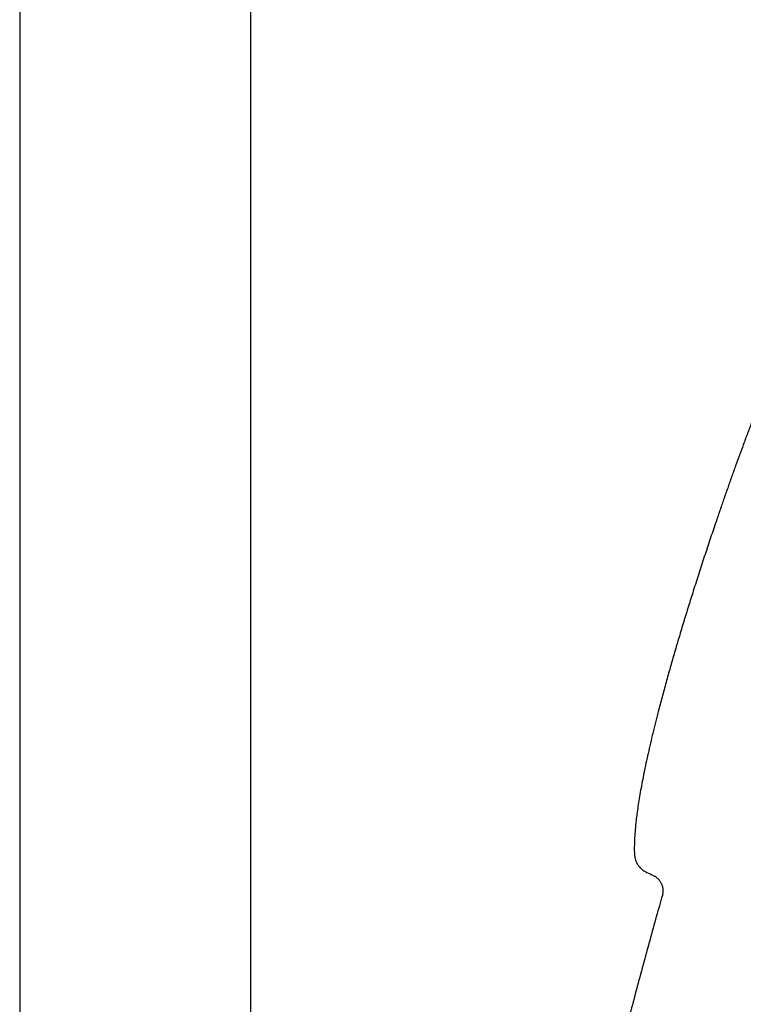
# Model space of a CAD drawing. Header units: millimetres. Extents: x 8 to 795, y 12 to 1770.
# Tile 133 of 136: x 693 to 749, y 1583 to 1659. Entities that reach past the tile are written whole.
import ezdxf

# ---------------------------------------------------------------- set-up
doc = ezdxf.new("R2010")
doc.units = ezdxf.units.MM

msp = doc.modelspace()

# ---------------------------------------------------------------- linework, layer by layer
at = {"color": 7, "linetype": 'Continuous', "lineweight": 30}
for p, q in [((711.251, 1445.395), (711.251, 1738.128)), ((693.451, 1731.014), (693.451, 1445.526))]:
    msp.add_line(p, q, dxfattribs=at)
msp.add_arc((900.791, 1925.487), 368.446, 244.42624, 244.51135, dxfattribs=at)
for points, knots in [([(763.22, 1655.441), (763.15, 1655.365), (762.989, 1655.188), (762.746, 1654.896), (762.482, 1654.561), (762.214, 1654.203), (761.941, 1653.821), (761.645, 1653.388), (761.326, 1652.901), (760.984, 1652.359), (760.637, 1651.787), (760.284, 1651.188), (759.928, 1650.563), (759.567, 1649.913), (759.203, 1649.24), (758.835, 1648.544), (758.465, 1647.829), (758.093, 1647.094), (757.719, 1646.342), (757.32, 1645.526), (756.899, 1644.647), (756.455, 1643.704), (756.011, 1642.745), (755.492, 1641.604), (754.9, 1640.278), (754.241, 1638.768), (753.591, 1637.249), (752.953, 1635.728), (752.329, 1634.214), (751.787, 1632.875), (751.323, 1631.712), (750.934, 1630.727), (750.556, 1629.757), (750.19, 1628.805), (749.835, 1627.873), (749.493, 1626.965), (749.272, 1626.366), (749.163, 1626.071)], [0, 0, 0, 0, 0.009465, 0.021944, 0.034928, 0.048618, 0.062996, 0.078042, 0.096797, 0.116433, 0.136912, 0.158194, 0.180238, 0.203004, 0.226449, 0.25053, 0.275205, 0.300431, 0.326163, 0.352359, 0.383766, 0.415682, 0.448035, 0.480752, 0.530851, 0.581361, 0.632024, 0.682585, 0.732786, 0.782368, 0.815283, 0.847721, 0.879603, 0.910852, 0.941387, 0.971129, 1, 1, 1, 1]), ([(749.163, 1626.071), (749.064, 1625.804), (748.865, 1625.262), (748.566, 1624.437), (748.263, 1623.591), (747.956, 1622.724), (747.646, 1621.84), (747.335, 1620.94), (746.982, 1619.909), (746.589, 1618.745), (746.159, 1617.449), (745.733, 1616.139), (745.326, 1614.866), (744.94, 1613.635), (744.575, 1612.451), (744.219, 1611.269), (743.872, 1610.093), (743.537, 1608.926), (743.214, 1607.772), (742.904, 1606.633), (742.634, 1605.606), (742.401, 1604.688), (742.202, 1603.88), (742.013, 1603.088), (741.835, 1602.312), (741.669, 1601.554), (741.518, 1600.828), (741.382, 1600.136), (741.26, 1599.479), (741.15, 1598.841), (741.054, 1598.226), (740.975, 1597.665), (740.911, 1597.156), (740.862, 1596.699), (740.823, 1596.259), (740.794, 1595.839), (740.776, 1595.438), (740.769, 1595.063), (740.77, 1594.789), (740.777, 1594.642), (740.779, 1594.608)], [0, 0, 0, 0, 0.026151, 0.053025, 0.080564, 0.108707, 0.137397, 0.166574, 0.196179, 0.237477, 0.27932, 0.321555, 0.364029, 0.40203, 0.439992, 0.477806, 0.515365, 0.55256, 0.589284, 0.62543, 0.660891, 0.686859, 0.712341, 0.737295, 0.761677, 0.785443, 0.808551, 0.829698, 0.850187, 0.869984, 0.889055, 0.907368, 0.922026, 0.936117, 0.949624, 0.962532, 0.974825, 0.98649, 0.996903, 1, 1, 1, 1]), ([(740.778, 1594.608), (740.781, 1594.553), (740.787, 1594.449), (740.809, 1594.305), (740.837, 1594.181), (740.869, 1594.076), (740.901, 1593.987), (740.933, 1593.914), (740.963, 1593.853), (740.999, 1593.788), (741.049, 1593.708), (741.123, 1593.607), (741.213, 1593.506), (741.318, 1593.408), (741.436, 1593.315), (741.578, 1593.222), (741.685, 1593.167), (741.743, 1593.138)], [0, 0, 0, 0, 0.08924, 0.167202, 0.235143, 0.294024, 0.344553, 0.387218, 0.422333, 0.454331, 0.507845, 0.574599, 0.655272, 0.725741, 0.805759, 0.896621, 1, 1, 1, 1]), ([(742.236, 1592.902), (742.262, 1592.889), (742.315, 1592.863), (742.392, 1592.815), (742.469, 1592.761), (742.541, 1592.701), (742.612, 1592.634), (742.679, 1592.559), (742.741, 1592.477), (742.796, 1592.392), (742.844, 1592.303), (742.884, 1592.213), (742.917, 1592.12), (742.943, 1592.027), (742.961, 1591.933), (742.973, 1591.839), (742.977, 1591.745), (742.975, 1591.653), (742.967, 1591.562), (742.952, 1591.473), (742.938, 1591.41), (742.928, 1591.378), (742.927, 1591.374)], [0, 0, 0, 0, 0.046343, 0.0978, 0.14935, 0.200972, 0.252653, 0.309754, 0.366228, 0.421963, 0.477007, 0.531398, 0.585163, 0.638319, 0.690878, 0.742841, 0.794205, 0.84496, 0.895088, 0.944564, 0.993355, 1, 1, 1, 1]), ([(742.932, 1591.373), (742.781, 1590.844), (742.272, 1589.063), (741.44, 1586.02), (740.433, 1582.244), (739.459, 1578.459), (738.515, 1574.665), (737.618, 1570.934), (736.767, 1567.268), (735.959, 1563.668), (735.178, 1560.06), (734.423, 1556.446), (733.695, 1552.826), (732.992, 1549.2), (732.316, 1545.568), (731.665, 1541.931), (731.04, 1538.288), (730.445, 1534.663), (729.878, 1531.055), (729.339, 1527.464), (728.824, 1523.87), (728.32, 1520.177), (727.83, 1516.385), (727.355, 1512.493), (726.908, 1508.598), (726.489, 1504.701), (726.097, 1500.802), (725.739, 1496.975), (725.414, 1493.221), (725.12, 1489.54), (724.849, 1485.858), (724.602, 1482.176), (724.37, 1478.352), (724.157, 1474.386), (723.964, 1470.277), (723.801, 1466.17), (723.667, 1462.064), (723.561, 1457.96), (723.484, 1453.858), (723.437, 1450.054), (723.427, 1447.616), (723.423, 1446.545)], [0, 0, 0, 0, 0.011266, 0.037909, 0.064563, 0.091227, 0.1179, 0.144582, 0.169748, 0.19492, 0.2201, 0.245287, 0.270479, 0.295676, 0.320879, 0.346086, 0.371296, 0.39651, 0.421275, 0.446043, 0.470811, 0.49558, 0.522326, 0.549072, 0.575815, 0.602555, 0.62929, 0.65602, 0.681217, 0.706407, 0.731589, 0.756763, 0.781927, 0.81, 0.838058, 0.8661, 0.894125, 0.922131, 0.950117, 0.978081, 1, 1, 1, 1])]:
    msp.add_open_spline(points, degree=3, knots=knots, dxfattribs=at)

doc.saveas('drawing.dxf')
